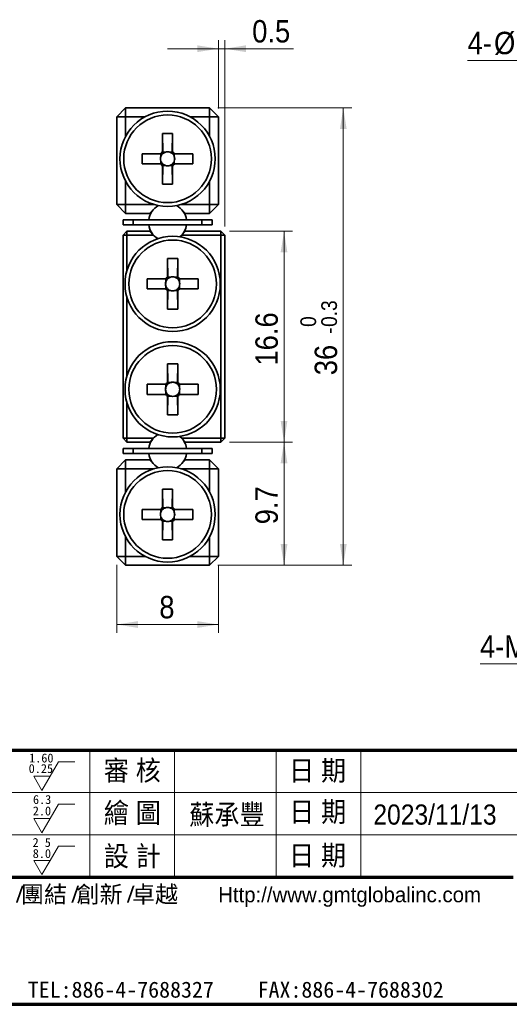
# Model space of a CAD drawing. Header units: millimetres. Extents: x 4 to 194, y 4 to 137.
# Tile 7 of 19: x 85 to 124, y 4 to 81. Entities that reach past the tile are written whole.
import ezdxf

# ---------------------------------------------------------------- set-up
doc = ezdxf.new("R2010")
doc.units = ezdxf.units.MM
doc.header["$LTSCALE"] = 0.666667
doc.styles.add('SLDTEXTSTYLE0', font='GOTHIC.TTF', dxfattribs={"width": 0.913, "bigfont": 'bigfont'})
doc.styles.add('SLDTEXTSTYLE1', font='GOTHIC.TTF', dxfattribs={"width": 0.913})
doc.styles.add('SLDTEXTSTYLE10', font='CENSCBK.TTF')
doc.styles.add('SLDTEXTSTYLE11', font='MSJH.TTC', dxfattribs={"bigfont": 'bigfont'})
doc.styles.add('SLDTEXTSTYLE12', font='MSJH.TTC')
doc.styles.add('SLDTEXTSTYLE13', font='KAIU.TTF')
doc.styles.add('SLDTEXTSTYLE4', font='GOTHICB.TTF', dxfattribs={"width": 0.913, "bigfont": 'bigfont'})
doc.styles.add('SLDTEXTSTYLE7', font='MINGLIU.TTC')
doc.dimstyles.new('SLDDIMSTYLE0', dxfattribs={"dimtxt": 1.763889, "dimasz": 1.666667, "dimexe": 0, "dimexo": 0.0625, "dimgap": 0.440972, "dimtad": 1, "dimrnd": 1e-09, "dimzin": 12, "dimdsep": 46, "dimtxsty": 'SLDTEXTSTYLE1', "dimsah": 1, "dimcen": 0.09, "dimadec": 0, "dimazin": 3, "dimtfac": 1, "dimtofl": 0, "dimtmove": 0, "dimatfit": 3, "dimfxl": 0, "dimfrac": 2, "dimtolj": 1, "dimtzin": 12, "dimarcsym": 0})
doc.dimstyles.new('SLDDIMSTYLE2', dxfattribs={"dimtxt": 1.763889, "dimasz": 1.666667, "dimexe": 0, "dimexo": 0.0625, "dimgap": 0.440972, "dimtad": 0, "dimtih": 1, "dimtoh": 1, "dimdec": 6, "dimrnd": 1e-09, "dimzin": 12, "dimdsep": 46, "dimtxsty": 'SLDTEXTSTYLE1', "dimsah": 1, "dimcen": 0, "dimadec": 0, "dimazin": 3, "dimtfac": 1, "dimtofl": 0, "dimtmove": 0, "dimatfit": 3, "dimfxl": 0, "dimfrac": 2, "dimtolj": 1, "dimtzin": 12, "dimarcsym": 0})
doc.dimstyles.new('SLDDIMSTYLE3', dxfattribs={"dimtxt": 1.763889, "dimasz": 1.666667, "dimexe": 0, "dimexo": 0.0625, "dimgap": 0.440972, "dimtad": 0, "dimtih": 1, "dimtoh": 1, "dimdec": 6, "dimrnd": 1e-09, "dimzin": 12, "dimdsep": 46, "dimtxsty": 'SLDTEXTSTYLE1', "dimsah": 1, "dimcen": 0, "dimadec": 0, "dimazin": 3, "dimtfac": 1, "dimtofl": 0, "dimtmove": 0, "dimatfit": 3, "dimfxl": 0, "dimfrac": 2, "dimtolj": 1, "dimtzin": 12, "dimarcsym": 0})
doc.dimstyles.new('SLDDIMSTYLE4', dxfattribs={"dimtxt": 1.763889, "dimasz": 1.666667, "dimexe": 0, "dimexo": 0.0625, "dimgap": 0.440972, "dimtad": 1, "dimdec": 1, "dimrnd": 1e-09, "dimzin": 12, "dimdsep": 46, "dimtxsty": 'SLDTEXTSTYLE1', "dimsah": 1, "dimcen": 0.09, "dimadec": 0, "dimazin": 3, "dimtol": 1, "dimtm": 0.3, "dimtfac": 1, "dimtdec": 1, "dimtofl": 0, "dimtmove": 0, "dimatfit": 3, "dimfxl": 0, "dimfrac": 2, "dimtolj": 1, "dimarcsym": 0})
doc.dimstyles.new('SLDDIMSTYLE5', dxfattribs={"dimtxt": 1.763889, "dimasz": 1.666667, "dimexe": 0, "dimexo": 0.0625, "dimgap": 0.440972, "dimtad": 1, "dimrnd": 1e-09, "dimdsep": 46, "dimtxsty": 'SLDTEXTSTYLE1', "dimsah": 1, "dimcen": 0.09, "dimadec": 0, "dimazin": 2, "dimtfac": 1, "dimtmove": 0, "dimatfit": 0, "dimfxl": 0, "dimfrac": 2, "dimtolj": 1, "dimtzin": 12, "dimarcsym": 0})

# ---------------------------------------------------------------- blocks, each defined once
blk = doc.blocks.new('SW_NOTE_0_7')
at = {"color": 0, "linetype": 'Continuous', "lineweight": 0, "char_height": 1.3333, "attachment_point": 2}
for s, insert, style in [('熱情', (1.458, 1.498), 'SLDTEXTSTYLE11'), (' / ', (3.684, 1.498), 'SLDTEXTSTYLE12'), ('團結', (5.827, 1.498), 'SLDTEXTSTYLE11'), (' / ', (8.052, 1.498), 'SLDTEXTSTYLE12'), ('創新', (10.195, 1.498), 'SLDTEXTSTYLE11'), (' / ', (12.421, 1.498), 'SLDTEXTSTYLE12'), ('卓越', (14.564, 1.498), 'SLDTEXTSTYLE11')]:
    blk.add_mtext(s, dxfattribs=dict(at, insert=insert, style=style))
blk = doc.blocks.new('_D_7')
at = {"color": 114, "linetype": 'Continuous', "lineweight": 18}
for p, q in [((93.061, 38.348), (93.061, 32.982)), ((101.061, 38.348), (101.061, 32.982)), ((93.061, 33.648), (101.061, 33.648))]:
    blk.add_line(p, q, dxfattribs=at)
for points in [[(93.061, 33.648), (94.728, 33.382), (94.728, 33.915)], [(101.061, 33.648), (99.394, 33.915), (99.394, 33.382)]]:
    blk.add_solid(points, dxfattribs=at)
at = {"color": 114, "linetype": 'Continuous', "lineweight": 18, "insert": (96.409, 35.901), "char_height": 1.764, "attachment_point": 1, "style": 'SLDTEXTSTYLE1'}
blk.add_mtext('8', dxfattribs=at)
blk = doc.blocks.new('_D_8')
at = {"color": 114, "linetype": 'Continuous', "lineweight": 18}
for p, q in [((101.928, 48.015), (106.894, 48.015)), ((106.228, 38.315), (106.228, 48.015)), ((101.028, 38.315), (106.894, 38.315))]:
    blk.add_line(p, q, dxfattribs=at)
for points in [[(106.228, 48.015), (105.961, 46.348), (106.494, 46.348)], [(106.228, 38.315), (106.494, 39.982), (105.961, 39.982)]]:
    blk.add_solid(points, dxfattribs=at)
at = {"color": 114, "linetype": 'Continuous', "lineweight": 18, "insert": (103.974, 41.537), "char_height": 1.7639, "attachment_point": 1, "rotation": 90, "style": 'SLDTEXTSTYLE1'}
blk.add_mtext('9.7', dxfattribs=at)
blk = doc.blocks.new('_D_9')
at = {"color": 114, "linetype": 'Continuous', "lineweight": 18}
for p, q in [((101.928, 64.615), (106.894, 64.615)), ((106.228, 48.015), (106.228, 64.615)), ((101.928, 48.015), (106.894, 48.015))]:
    blk.add_line(p, q, dxfattribs=at)
for points in [[(106.228, 64.615), (105.961, 62.948), (106.494, 62.948)], [(106.228, 48.015), (106.494, 49.682), (105.961, 49.682)]]:
    blk.add_solid(points, dxfattribs=at)
at = {"color": 114, "linetype": 'Continuous', "lineweight": 18, "insert": (103.974, 54.035), "char_height": 1.7639, "attachment_point": 1, "rotation": 90, "style": 'SLDTEXTSTYLE1'}
blk.add_mtext('16.6', dxfattribs=at)
blk = doc.blocks.new('_D_10')
at = {"color": 114, "linetype": 'Continuous', "lineweight": 18}
for p, q in [((101.028, 74.315), (111.561, 74.315)), ((110.894, 38.315), (110.894, 74.315)), ((101.028, 38.315), (111.561, 38.315))]:
    blk.add_line(p, q, dxfattribs=at)
for points in [[(110.894, 74.315), (110.628, 72.648), (111.161, 72.648)], [(110.894, 38.315), (111.161, 39.982), (110.628, 39.982)]]:
    blk.add_solid(points, dxfattribs=at)
at = {"color": 114, "linetype": 'Continuous', "lineweight": 18, "attachment_point": 1, "rotation": 90, "style": 'SLDTEXTSTYLE1'}
for s, insert, char_height in [('0.3', (109.161, 57.077), 1.2347), ('0', (107.515, 57.077), 1.235), ('-', (109.161, 56.53), 1.235), ('36', (108.641, 53.274), 1.7639)]:
    blk.add_mtext(s, dxfattribs=dict(at, insert=insert, char_height=char_height))
blk = doc.blocks.new('_D_11')
at = {"color": 114, "linetype": 'Continuous', "lineweight": 18}
for p, q in [((101.061, 74.282), (101.061, 79.648)), ((101.561, 64.982), (101.561, 79.648)), ((101.061, 78.982), (97.061, 78.982)), ((101.061, 78.982), (101.561, 78.982)), ((101.561, 78.982), (106.98, 78.982))]:
    blk.add_line(p, q, dxfattribs=at)
for points in [[(101.061, 78.982), (99.394, 79.248), (99.394, 78.715)], [(101.561, 78.982), (103.228, 78.715), (103.228, 79.248)]]:
    blk.add_solid(points, dxfattribs=at)
at = {"color": 114, "linetype": 'Continuous', "lineweight": 18, "insert": (103.723, 81.235), "char_height": 1.7639, "attachment_point": 1, "style": 'SLDTEXTSTYLE1'}
blk.add_mtext('0.5', dxfattribs=at)
blk = doc.blocks.new('_D_18')
at = {"color": 114, "linetype": 'Continuous', "lineweight": 18}
for p, q in [((133.129, 78.061), (120.677, 78.061)), ((138.254, 72.936), (133.129, 78.061))]:
    blk.add_line(p, q, dxfattribs=at)
blk.add_solid([(138.254, 72.936), (137.264, 74.303), (136.887, 73.926)], dxfattribs=at)
at = {"color": 114, "linetype": 'Continuous', "lineweight": 18, "char_height": 1.7639, "attachment_point": 1, "style": 'SLDTEXTSTYLE1'}
for s, insert in [('4-', (120.677, 80.314)), ('%%c', (122.761, 80.314)), ('6*3.1L', (125.424, 80.314))]:
    blk.add_mtext(s, dxfattribs=dict(at, insert=insert))
blk = doc.blocks.new('_D_19')
at = {"color": 114, "linetype": 'Continuous', "lineweight": 18}
for p, q in [((139.948, 40.221), (137.358, 30.553)), ((137.358, 30.553), (121.659, 30.553))]:
    blk.add_line(p, q, dxfattribs=at)
blk.add_solid([(139.948, 40.221), (139.259, 38.68), (139.774, 38.542)], dxfattribs=at)
at = {"color": 114, "linetype": 'Continuous', "lineweight": 18, "insert": (121.659, 32.806), "char_height": 1.7639, "attachment_point": 1, "style": 'SLDTEXTSTYLE0'}
blk.add_mtext('4-M4x0.7貫穿', dxfattribs=at)

msp = doc.modelspace()

# ---------------------------------------------------------------- linework, layer by layer
at = {"color": 7, "linetype": 'Continuous', "lineweight": 35}
for p, q in [((93.7609072, 74.3149444), (93.0609065, 73.6149456)), ((93.7609072, 73.6149456), (93.7609072, 74.3149444)), ((93.7609072, 74.3149444), (100.3609069, 74.3149444)), ((100.3609069, 73.6149456), (100.3609069, 74.3149444)), ((101.0609069, 73.6149456), (100.3609069, 74.3149444)), ((93.7609072, 73.6149456), (93.0609065, 73.6149456)), ((93.0609065, 66.7149452), (93.0609065, 73.6149456)), ((95.2797555, 73.6149456), (93.7609072, 73.6149456)), ((93.7609072, 73.6149456), (93.7609072, 72.0960963)), ((100.3609069, 73.6149456), (98.8420583, 73.6149456)), ((100.3609069, 72.0960963), (100.3609069, 73.6149456)), ((100.3609069, 73.6149456), (101.0609069, 73.6149456)), ((101.0609069, 73.6149456), (101.0609069, 66.7149452)), ((97.4609069, 72.3149459), (96.6609069, 72.3149459)), ((96.6609069, 70.8628399), (96.6609069, 72.3149459)), ((96.6609069, 72.3149459), (96.6909071, 70.8424271)), ((97.4609069, 72.3149459), (97.4309072, 70.8424271)), ((97.4609069, 72.3149459), (97.4609069, 70.8628399)), ((95.0609068, 70.7149449), (96.5130124, 70.7149449)), ((95.0609068, 70.7149449), (95.0609068, 69.9149453)), ((95.0609068, 70.7149449), (96.5334247, 70.6849451)), ((96.5334247, 70.6849451), (96.6458935, 70.6849451)), ((96.5334247, 70.6849451), (96.5334247, 70.4907253)), ((96.885127, 70.8424271), (96.6909071, 70.8424271)), ((96.6909071, 70.7299588), (96.6909071, 70.8424271)), ((97.4309072, 70.8424271), (97.2366868, 70.8424271)), ((97.4309072, 70.8424271), (97.4309072, 70.7299588)), ((97.4759203, 70.6849451), (97.5883892, 70.6849451)), ((99.060907, 70.7149449), (97.5883892, 70.6849451)), ((97.5883892, 70.4907253), (97.5883892, 70.6849451)), ((97.6088014, 70.7149449), (99.060907, 70.7149449)), ((99.060907, 69.9149453), (99.060907, 70.7149449)), ((95.0609068, 69.9149453), (96.5334247, 69.9449451)), ((96.5130124, 69.9149453), (95.0609068, 69.9149453)), ((96.5334247, 70.139165), (96.5334247, 69.9449451)), ((96.6458935, 69.9449451), (96.5334247, 69.9449451)), ((96.6609069, 68.3149453), (96.6909071, 69.7874631)), ((96.6609069, 68.3149453), (96.6609069, 69.7670504)), ((96.6909071, 69.7874631), (96.6909071, 69.8999315)), ((96.6909071, 69.7874631), (96.885127, 69.7874631)), ((97.2366868, 69.7874631), (97.4309072, 69.7874631)), ((97.4309072, 69.8999315), (97.4309072, 69.7874631)), ((97.4609069, 68.3149453), (97.4309072, 69.7874631)), ((97.4609069, 69.7670504), (97.4609069, 68.3149453)), ((97.5883892, 69.9449451), (97.4759203, 69.9449451)), ((97.5883892, 69.9449451), (97.5883892, 70.139165)), ((99.060907, 69.9149453), (97.5883892, 69.9449451)), ((99.060907, 69.9149453), (97.6088014, 69.9149453)), ((93.7609072, 68.533794), (93.7609072, 66.7149452)), ((96.6609069, 68.3149453), (97.4609069, 68.3149453)), ((100.3609069, 66.7149452), (100.3609069, 68.533794)), ((93.0609065, 66.7149452), (93.7609072, 66.7149452)), ((93.0609065, 66.7149452), (93.7609072, 66.0149454)), ((93.7609072, 66.7149452), (96.0109071, 66.7149452)), ((93.7609072, 66.0149454), (93.7609072, 66.7149452)), ((98.110907, 66.7149452), (100.3609069, 66.7149452)), ((100.3609069, 66.7149452), (101.0609069, 66.7149452)), ((100.3609069, 66.0149454), (101.0609069, 66.7149452)), ((100.3609069, 66.7149452), (100.3609069, 66.0149454)), ((95.6394071, 66.0149454), (93.7609072, 66.0149454)), ((96.2730939, 66.6486322), (95.6394071, 66.0149454)), ((98.4824069, 66.0149454), (97.8487199, 66.6486322)), ((100.3609069, 66.0149454), (98.4824069, 66.0149454)), ((93.5609066, 65.1149451), (93.5609066, 65.5149454)), ((93.5609066, 65.5149454), (94.3609071, 65.5149454)), ((94.3609071, 65.5149454), (94.3609071, 65.1149451)), ((94.3609071, 65.5149454), (99.760907, 65.5149454)), ((99.760907, 65.1149451), (99.760907, 65.5149454)), ((99.760907, 65.5149454), (100.5609069, 65.5149454)), ((100.5609069, 65.5149454), (100.5609069, 65.1149451)), ((94.3609071, 65.1149451), (93.5609066, 65.1149451)), ((93.5609066, 64.3149455), (93.860907, 64.614945)), ((93.860907, 64.614945), (95.6394071, 64.614945)), ((93.860907, 64.3149455), (93.860907, 64.614945)), ((94.3609071, 65.1149451), (99.760907, 65.1149451)), ((95.6394071, 64.614945), (95.9394071, 64.3149455)), ((98.1824069, 64.3149455), (98.4824069, 64.614945)), ((98.4824069, 64.614945), (101.2609069, 64.614945)), ((100.5609069, 65.1149451), (99.760907, 65.1149451)), ((101.2609069, 64.614945), (101.2609069, 64.3149455)), ((101.2609069, 64.614945), (101.5609069, 64.3149455)), ((93.5609066, 48.3149448), (93.5609066, 64.3149455)), ((93.860907, 64.3149455), (93.5609066, 64.3149455)), ((93.860907, 64.3149455), (93.860907, 61.5149452)), ((95.9394071, 64.3149455), (93.860907, 64.3149455)), ((95.9394071, 64.3149455), (96.2427691, 64.011583)), ((98.0377716, 64.1703102), (98.1824069, 64.3149455)), ((101.2609069, 64.3149455), (98.1824069, 64.3149455)), ((101.2609069, 48.3149448), (101.2609069, 64.3149455)), ((101.5609069, 64.3149455), (101.2609069, 64.3149455)), ((101.5609069, 64.3149455), (101.5609069, 48.3149448)), ((97.8609069, 62.464945), (97.0609071, 62.464945)), ((97.0609071, 61.0128398), (97.0609071, 62.464945)), ((97.0609071, 62.464945), (97.0909069, 60.9924276)), ((97.8609069, 62.464945), (97.8309069, 60.9924276)), ((97.8609069, 62.464945), (97.8609069, 61.0128398)), ((95.4609071, 60.8649453), (96.9130122, 60.8649453)), ((95.4609071, 60.8649453), (95.4609071, 60.0649451)), ((95.4609071, 60.8649453), (96.9334249, 60.8349451)), ((96.9334249, 60.8349451), (96.9334249, 60.6407248)), ((96.9334249, 60.8349451), (97.0458938, 60.8349451)), ((97.2851272, 60.9924276), (97.0909069, 60.9924276)), ((97.0909069, 60.8799583), (97.0909069, 60.9924276)), ((97.8309069, 60.9924276), (97.6366866, 60.9924276)), ((97.8309069, 60.9924276), (97.8309069, 60.8799583)), ((97.8759201, 60.8349451), (97.9883892, 60.8349451)), ((99.460907, 60.8649453), (97.9883892, 60.8349451)), ((97.9883892, 60.6407248), (97.9883892, 60.8349451)), ((98.0088014, 60.8649453), (99.460907, 60.8649453)), ((99.460907, 60.0649451), (99.460907, 60.8649453)), ((95.4609071, 60.0649451), (96.9334249, 60.0949451)), ((96.9130122, 60.0649451), (95.4609071, 60.0649451)), ((96.9334249, 60.2891654), (96.9334249, 60.0949451)), ((97.0458938, 60.0949451), (96.9334249, 60.0949451)), ((97.0609071, 58.4649452), (97.0909069, 59.9374628)), ((97.0609071, 58.4649452), (97.0609071, 59.9170506)), ((97.0909069, 59.9374628), (97.0909069, 60.0499319)), ((97.0909069, 59.9374628), (97.2851272, 59.9374628)), ((97.6366866, 59.9374628), (97.8309069, 59.9374628)), ((97.8309069, 60.0499319), (97.8309069, 59.9374628)), ((97.8609069, 58.4649452), (97.8309069, 59.9374628)), ((97.8609069, 59.9170506), (97.8609069, 58.4649452)), ((97.9883892, 60.0949451), (97.8759201, 60.0949451)), ((97.9883892, 60.0949451), (97.9883892, 60.2891654)), ((99.460907, 60.0649451), (97.9883892, 60.0949451)), ((99.460907, 60.0649451), (98.0088014, 60.0649451)), ((93.860907, 59.4149452), (93.860907, 53.2149451)), ((97.0609071, 58.4649452), (97.8609069, 58.4649452)), ((97.8609069, 54.1649451), (97.0609071, 54.1649451)), ((97.0609071, 52.7128397), (97.0609071, 54.1649451)), ((97.0609071, 54.1649451), (97.0909069, 52.6924275)), ((97.8609069, 54.1649451), (97.8309069, 52.6924275)), ((97.8609069, 54.1649451), (97.8609069, 52.7128397)), ((95.4609071, 52.5649452), (96.9130122, 52.5649452)), ((95.4609071, 52.5649452), (95.4609071, 51.764945)), ((95.4609071, 52.5649452), (96.9334249, 52.5349452)), ((96.9334249, 52.5349452), (97.0458938, 52.5349452)), ((96.9334249, 52.5349452), (96.9334249, 52.3407249)), ((96.9334249, 51.9891655), (96.9334249, 51.7949452)), ((97.0909069, 52.5799584), (97.0909069, 52.6924275)), ((97.2851272, 52.6924275), (97.0909069, 52.6924275)), ((97.8309069, 52.6924275), (97.6366866, 52.6924275)), ((97.8309069, 52.6924275), (97.8309069, 52.5799584)), ((97.8759201, 52.5349452), (97.9883892, 52.5349452)), ((99.460907, 52.5649452), (97.9883892, 52.5349452)), ((97.9883892, 52.3407249), (97.9883892, 52.5349452)), ((97.9883892, 51.7949452), (97.9883892, 51.9891655)), ((98.0088014, 52.5649452), (99.460907, 52.5649452)), ((99.460907, 51.764945), (99.460907, 52.5649452)), ((95.4609071, 51.764945), (96.9334249, 51.7949452)), ((96.9130122, 51.764945), (95.4609071, 51.764945)), ((97.0458938, 51.7949452), (96.9334249, 51.7949452)), ((97.0609071, 50.1649454), (97.0909069, 51.6374627)), ((97.0609071, 50.1649454), (97.0609071, 51.6170505)), ((97.0909069, 51.6374627), (97.0909069, 51.749932)), ((97.0909069, 51.6374627), (97.2851272, 51.6374627)), ((97.6366866, 51.6374627), (97.8309069, 51.6374627)), ((97.8309069, 51.749932), (97.8309069, 51.6374627)), ((97.8609069, 50.1649454), (97.8309069, 51.6374627)), ((97.8609069, 51.6170505), (97.8609069, 50.1649454)), ((97.9883892, 51.7949452), (97.8759201, 51.7949452)), ((99.460907, 51.764945), (97.9883892, 51.7949452)), ((99.460907, 51.764945), (98.0088014, 51.764945)), ((93.860907, 51.1149451), (93.860907, 48.3149448)), ((97.0609071, 50.1649454), (97.8609069, 50.1649454)), ((93.860907, 48.3149448), (93.5609066, 48.3149448)), ((93.860907, 48.0149453), (93.5609066, 48.3149448)), ((93.860907, 48.3149448), (95.9394071, 48.3149448)), ((93.860907, 48.0149453), (93.860907, 48.3149448)), ((95.9394071, 48.3149448), (95.6394071, 48.0149453)), ((95.9394071, 48.3149448), (96.2427691, 48.6183073)), ((98.0377716, 48.4595801), (98.1824069, 48.3149448)), ((98.1824069, 48.3149448), (101.2609069, 48.3149448)), ((98.4824069, 48.0149453), (98.1824069, 48.3149448)), ((101.5609069, 48.3149448), (101.2609069, 48.3149448)), ((101.5609069, 48.3149448), (101.2609069, 48.0149453)), ((101.2609069, 48.3149448), (101.2609069, 48.0149453)), ((93.5609066, 47.114945), (93.5609066, 47.5149452)), ((93.5609066, 47.5149452), (94.3609071, 47.5149452)), ((95.6394071, 48.0149453), (93.860907, 48.0149453)), ((94.3609071, 47.5149452), (94.3609071, 47.114945)), ((99.760907, 47.5149452), (94.3609071, 47.5149452)), ((101.2609069, 48.0149453), (98.4824069, 48.0149453)), ((99.760907, 47.114945), (99.760907, 47.5149452)), ((99.760907, 47.5149452), (100.5609069, 47.5149452)), ((100.5609069, 47.5149452), (100.5609069, 47.114945)), ((93.0609065, 45.9149451), (93.7609072, 46.6149449)), ((94.3609071, 47.114945), (93.5609066, 47.114945)), ((93.7609072, 45.9149451), (93.7609072, 46.6149449)), ((93.7609072, 46.6149449), (95.6394071, 46.6149449)), ((99.760907, 47.114945), (94.3609071, 47.114945)), ((95.6394071, 46.6149449), (96.2730939, 45.9812581)), ((97.8487199, 45.9812581), (98.4824069, 46.6149449)), ((98.4824069, 46.6149449), (100.3609069, 46.6149449)), ((100.5609069, 47.114945), (99.760907, 47.114945)), ((100.3609069, 46.6149449), (100.3609069, 45.9149451)), ((100.3609069, 46.6149449), (101.0609069, 45.9149451)), ((93.0609065, 39.0149447), (93.0609065, 45.9149451)), ((93.0609065, 45.9149451), (93.7609072, 45.9149451)), ((93.7609072, 45.9149451), (93.7609072, 44.0960964)), ((96.0109071, 45.9149451), (93.7609072, 45.9149451)), ((100.3609069, 45.9149451), (98.110907, 45.9149451)), ((101.0609069, 45.9149451), (100.3609069, 45.9149451)), ((100.3609069, 44.0960964), (100.3609069, 45.9149451)), ((101.0609069, 45.9149451), (101.0609069, 39.0149447)), ((97.4609069, 44.3149451), (96.6609069, 44.3149451)), ((96.6609069, 42.8628399), (96.6609069, 44.3149451)), ((96.6609069, 44.3149451), (96.6909071, 42.8424272)), ((97.4609069, 44.3149451), (97.4309072, 42.8424272)), ((97.4609069, 44.3149451), (97.4609069, 42.8628399)), ((95.0609068, 42.714945), (96.5130124, 42.714945)), ((95.0609068, 42.714945), (95.0609068, 41.9149454)), ((95.0609068, 42.714945), (96.5334247, 42.6849452)), ((96.5334247, 42.6849452), (96.6458935, 42.6849452)), ((96.5334247, 42.6849452), (96.5334247, 42.4907253)), ((96.885127, 42.8424272), (96.6909071, 42.8424272)), ((96.6909071, 42.7299588), (96.6909071, 42.8424272)), ((97.4309072, 42.8424272), (97.2366868, 42.8424272)), ((97.4309072, 42.8424272), (97.4309072, 42.7299588)), ((97.4759203, 42.6849452), (97.5883892, 42.6849452)), ((99.060907, 42.714945), (97.5883892, 42.6849452)), ((97.5883892, 42.4907253), (97.5883892, 42.6849452)), ((97.6088014, 42.714945), (99.060907, 42.714945)), ((99.060907, 41.9149454), (99.060907, 42.714945)), ((95.0609068, 41.9149454), (96.5334247, 41.9449452)), ((96.5130124, 41.9149454), (95.0609068, 41.9149454)), ((96.5334247, 42.139165), (96.5334247, 41.9449452)), ((96.6458935, 41.9449452), (96.5334247, 41.9449452)), ((96.6909071, 41.7874632), (96.6909071, 41.8999316)), ((97.4309072, 41.8999316), (97.4309072, 41.7874632)), ((97.5883892, 41.9449452), (97.4759203, 41.9449452)), ((97.5883892, 41.9449452), (97.5883892, 42.139165)), ((99.060907, 41.9149454), (97.5883892, 41.9449452)), ((99.060907, 41.9149454), (97.6088014, 41.9149454)), ((96.6609069, 40.3149444), (96.6909071, 41.7874632)), ((96.6609069, 40.3149444), (96.6609069, 41.7670504)), ((96.6909071, 41.7874632), (96.885127, 41.7874632)), ((97.2366868, 41.7874632), (97.4309072, 41.7874632)), ((97.4609069, 40.3149444), (97.4309072, 41.7874632)), ((97.4609069, 41.7670504), (97.4609069, 40.3149444)), ((93.7609072, 40.533794), (93.7609072, 39.0149447)), ((96.6609069, 40.3149444), (97.4609069, 40.3149444)), ((100.3609069, 39.0149447), (100.3609069, 40.533794)), ((93.7609072, 38.3149459), (93.0609065, 39.0149447)), ((93.7609072, 39.0149447), (93.0609065, 39.0149447)), ((93.7609072, 38.3149459), (93.7609072, 39.0149447)), ((93.7609072, 39.0149447), (95.2797555, 39.0149447)), ((98.8420583, 39.0149447), (100.3609069, 39.0149447)), ((100.3609069, 38.3149459), (100.3609069, 39.0149447)), ((101.0609069, 39.0149447), (100.3609069, 39.0149447)), ((101.0609069, 39.0149447), (100.3609069, 38.3149459)), ((100.3609069, 38.3149459), (93.7609072, 38.3149459))]:
    msp.add_line(p, q, dxfattribs=at)
at = {"color": 5, "linetype": 'Continuous', "lineweight": 70}
for p, q in [((54.279058, 23.7481622), (193.9457246, 23.7481622)), ((77.6123913, 13.7481622), (124.279058, 13.7481622)), ((4.3513319, 3.7481622), (193.9457246, 3.7481622))]:
    msp.add_line(p, q, dxfattribs=at)
at = {"color": 1, "linetype": 'Continuous', "lineweight": 18}
for p, q in [((90.9457246, 23.7481622), (90.9457246, 13.7481622)), ((97.6123913, 13.7481622), (97.6123913, 23.7481622)), ((105.6123913, 13.7481622), (105.6123913, 23.7481622)), ((112.279058, 13.7481622), (112.279058, 23.7481622)), ((54.279058, 20.4148288), (158.779058, 20.4148288)), ((54.279058, 17.0814955), (193.9457246, 17.0814955))]:
    msp.add_line(p, q, dxfattribs=at)
at = {"color": 150, "linetype": 'Continuous', "lineweight": 18}
for p, q in [((87.8191324, 21.7085668), (88.4656168, 22.8283108)), ((89.7585858, 22.8283108), (88.4656168, 22.8283108)), ((87.8191324, 21.7085668), (86.5261634, 21.7085668)), ((86.5261634, 21.7085668), (87.1726479, 20.5888228)), ((87.1726479, 20.5888228), (87.8191324, 21.7085668)), ((87.8191324, 18.3786211), (88.4656168, 19.4983651)), ((89.7585858, 19.4983651), (88.4656168, 19.4983651)), ((87.8191324, 18.3786211), (86.5261634, 18.3786211)), ((86.5261634, 18.3786211), (87.1726479, 17.2588771)), ((87.1726479, 17.2588771), (87.8191324, 18.3786211)), ((87.8191324, 15.0753598), (88.4656168, 16.1951038)), ((89.7585858, 16.1951038), (88.4656168, 16.1951038)), ((86.5261634, 15.0753598), (87.1726479, 13.9556158)), ((87.8191324, 15.0753598), (86.5261634, 15.0753598)), ((87.1726479, 13.9556158), (87.8191324, 15.0753598))]:
    msp.add_line(p, q, dxfattribs=at)
at = {"color": 7, "linetype": 'Continuous', "lineweight": 35}
for centre, radius in [((97.0609069, 70.3149452), 3.75), ((97.0609069, 70.3149452), 3.45), ((97.4609069, 60.4649452), 3.75), ((97.4609069, 60.4649452), 3.45), ((97.4609069, 52.1649452), 3.75), ((97.4609069, 52.1649452), 3.45), ((97.0609069, 42.3149452), 3.75), ((97.0609069, 42.3149452), 3.45)]:
    msp.add_circle(centre, radius, dxfattribs=at)
for centre, radius, start, end in [((97.0609069, 70.3149452), 0.6783719, 126.131965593, 143.868034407), ((97.0609069, 70.3149452), 0.556, 138.281789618, 161.569712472), ((97.0609069, 70.3149452), 0.556, 131.718210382, 138.281789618), ((97.0609069, 70.3149452), 0.556, 108.430287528, 131.718210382), ((97.0609069, 70.3149452), 0.556, 71.569712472, 108.430287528), ((97.0609069, 70.3149452), 0.556, 48.281789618, 71.569712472), ((97.0609069, 70.3149452), 0.556, 41.718210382, 48.281789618), ((97.0609069, 70.3149452), 0.6783719, 36.131965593, 53.868034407), ((97.0609069, 70.3149452), 0.556, 18.430287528, 41.718210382), ((97.0609069, 70.3149452), 0.556, 161.569712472, 198.430287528), ((97.0609069, 70.3149452), 0.6783719, 216.131965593, 233.868034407), ((97.0609069, 70.3149452), 0.556, 198.430287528, 221.718210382), ((97.0609069, 70.3149452), 0.556, 221.718210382, 228.281789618), ((97.0609069, 70.3149452), 0.556, 228.281789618, 251.569712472), ((97.0609069, 70.3149452), 0.556, 251.569712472, 288.430287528), ((97.0609069, 70.3149452), 0.556, 288.430287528, 311.718210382), ((97.0609069, 70.3149452), 0.556, 311.718210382, 318.281789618), ((97.0609069, 70.3149452), 0.6783719, 306.131965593, 323.868034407), ((97.0609069, 70.3149452), 0.556, 318.281789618, 341.569712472), ((97.0609069, 70.3149452), 0.556, 341.569712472, 18.430287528), ((97.0609069, 65.3149452), 1.5, 118.457998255, 172.337744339), ((97.0609069, 65.3149452), 1.5, 7.662255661, 61.542001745), ((97.0609069, 65.3149452), 1.5, 187.662255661, 239.109470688), ((97.0609069, 65.3149452), 1.5, 310.32003835, 352.337744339), ((97.4609069, 60.4649452), 0.556, 161.569712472, 198.430287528), ((97.4609069, 60.4649452), 0.6783719, 126.131965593, 143.868034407), ((97.4609069, 60.4649452), 0.556, 138.281789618, 161.569712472), ((97.4609069, 60.4649452), 0.556, 131.718210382, 138.281789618), ((97.4609069, 60.4649452), 0.556, 108.430287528, 131.718210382), ((97.4609069, 60.4649452), 0.556, 71.569712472, 108.430287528), ((97.4609069, 60.4649452), 0.556, 48.281789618, 71.569712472), ((97.4609069, 60.4649452), 0.556, 41.718210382, 48.281789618), ((97.4609069, 60.4649452), 0.6783719, 36.131965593, 53.868034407), ((97.4609069, 60.4649452), 0.556, 18.430287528, 41.718210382), ((97.4609069, 60.4649452), 0.556, 341.569712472, 18.430287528), ((97.4609069, 60.4649452), 0.6783719, 216.131965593, 233.868034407), ((97.4609069, 60.4649452), 0.556, 198.430287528, 221.718210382), ((97.4609069, 60.4649452), 0.556, 221.718210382, 228.281789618), ((97.4609069, 60.4649452), 0.556, 228.281789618, 251.569712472), ((97.4609069, 60.4649452), 0.556, 251.569712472, 288.430287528), ((97.4609069, 60.4649452), 0.556, 288.430287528, 311.718210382), ((97.4609069, 60.4649452), 0.556, 311.718210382, 318.281789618), ((97.4609069, 60.4649452), 0.6783719, 306.131965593, 323.868034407), ((97.4609069, 60.4649452), 0.556, 318.281789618, 341.569712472), ((97.4609069, 52.1649452), 0.6783719, 126.131965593, 143.868034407), ((97.4609069, 52.1649452), 0.556, 71.569712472, 108.430287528), ((97.4609069, 52.1649452), 0.6783719, 36.131965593, 53.868034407), ((97.4609069, 52.1649452), 0.556, 161.569712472, 198.430287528), ((97.4609069, 52.1649452), 0.556, 138.281789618, 161.569712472), ((97.4609069, 52.1649452), 0.556, 198.430287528, 221.718210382), ((97.4609069, 52.1649452), 0.556, 131.718210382, 138.281789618), ((97.4609069, 52.1649452), 0.556, 108.430287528, 131.718210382), ((97.4609069, 52.1649452), 0.556, 48.281789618, 71.569712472), ((97.4609069, 52.1649452), 0.556, 41.718210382, 48.281789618), ((97.4609069, 52.1649452), 0.556, 18.430287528, 41.718210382), ((97.4609069, 52.1649452), 0.556, 318.281789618, 341.569712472), ((97.4609069, 52.1649452), 0.556, 341.569712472, 18.430287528), ((97.4609069, 52.1649452), 0.6783719, 216.131965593, 233.868034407), ((97.4609069, 52.1649452), 0.556, 221.718210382, 228.281789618), ((97.4609069, 52.1649452), 0.556, 228.281789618, 251.569712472), ((97.4609069, 52.1649452), 0.556, 251.569712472, 288.430287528), ((97.4609069, 52.1649452), 0.556, 288.430287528, 311.718210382), ((97.4609069, 52.1649452), 0.556, 311.718210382, 318.281789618), ((97.4609069, 52.1649452), 0.6783719, 306.131965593, 323.868034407), ((97.0609069, 47.3149452), 1.5, 120.890529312, 172.337744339), ((97.0609069, 47.3149452), 1.5, 7.662255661, 49.67996165), ((97.0609069, 47.3149452), 1.5, 187.662255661, 241.542001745), ((97.0609069, 47.3149452), 1.5, 298.457998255, 352.337744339), ((97.0609069, 42.3149452), 0.6783719, 126.131965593, 143.868034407), ((97.0609069, 42.3149452), 0.556, 138.281789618, 161.569712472), ((97.0609069, 42.3149452), 0.556, 131.718210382, 138.281789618), ((97.0609069, 42.3149452), 0.556, 108.430287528, 131.718210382), ((97.0609069, 42.3149452), 0.556, 71.569712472, 108.430287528), ((97.0609069, 42.3149452), 0.556, 48.281789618, 71.569712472), ((97.0609069, 42.3149452), 0.556, 41.718210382, 48.281789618), ((97.0609069, 42.3149452), 0.6783719, 36.131965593, 53.868034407), ((97.0609069, 42.3149452), 0.556, 18.430287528, 41.718210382), ((97.0609069, 42.3149452), 0.556, 161.569712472, 198.430287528), ((97.0609069, 42.3149452), 0.6783719, 216.131965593, 233.868034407), ((97.0609069, 42.3149452), 0.556, 198.430287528, 221.718210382), ((97.0609069, 42.3149452), 0.556, 221.718210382, 228.281789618), ((97.0609069, 42.3149452), 0.556, 228.281789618, 251.569712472), ((97.0609069, 42.3149452), 0.556, 288.430287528, 311.718210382), ((97.0609069, 42.3149452), 0.556, 311.718210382, 318.281789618), ((97.0609069, 42.3149452), 0.6783719, 306.131965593, 323.868034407), ((97.0609069, 42.3149452), 0.556, 318.281789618, 341.569712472), ((97.0609069, 42.3149452), 0.556, 341.569712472, 18.430287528), ((97.0609069, 42.3149452), 0.556, 251.569712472, 288.430287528)]:
    msp.add_arc(centre, radius, start, end, dxfattribs=at)
for centre, major_axis, start_param, end_param in [((97.0609069, 70.357804), (0, 0.5157259), 5.9341169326, 6.6322536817), ((97.0180481, 70.3149452), (0.5157259, 0), 2.792524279, 3.4906610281), ((97.0609069, 70.2720863), (0, 0.5157259), 2.792524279, 3.4906610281), ((97.1037658, 70.3149452), (0.5157259, 0), 5.9341169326, 6.6322536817), ((97.4180481, 60.4649452), (0.5157259, 0), 2.792524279, 3.4906610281), ((97.4609069, 60.507804), (0, 0.5157259), 5.9341169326, 6.6322536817), ((97.5037658, 60.4649452), (0.5157259, 0), 5.9341169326, 6.6322536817), ((97.4609069, 60.4220863), (0, 0.5157259), 2.792524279, 3.4906610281), ((97.4609069, 52.207804), (0, 0.5157259), 5.9341169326, 6.6322536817), ((97.4180481, 52.1649452), (0.5157259, 0), 2.792524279, 3.4906610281), ((97.5037658, 52.1649452), (0.5157259, 0), 5.9341169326, 6.6322536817), ((97.4609069, 52.1220863), (0, 0.5157259), 2.792524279, 3.4906610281), ((97.0609069, 42.357804), (0, 0.5157259), 5.9341169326, 6.6322536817), ((97.0180481, 42.3149452), (0.5157259, 0), 2.792524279, 3.4906610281), ((97.1037658, 42.3149452), (0.5157259, 0), 5.9341169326, 6.6322536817), ((97.0609069, 42.2720863), (0, 0.5157259), 2.792524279, 3.4906610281)]:
    msp.add_ellipse(centre, major_axis=major_axis, ratio=0.996540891, start_param=start_param, end_param=end_param, dxfattribs=at)
for points, knots in [([(96.6458935, 70.6849451), (96.6191677, 70.6908654), (96.5740284, 70.7008645), (96.5306909, 70.7108653), (96.5130124, 70.7149449)], [0, 0, 0, 0, 0.59207256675, 1, 1, 1, 1]), ([(96.6609069, 70.8628399), (96.6681319, 70.8314455), (96.6781328, 70.7879896), (96.6881318, 70.7425663), (96.6909071, 70.7299588)], [0, 0, 0, 0, 0.7224430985, 1, 1, 1, 1]), ([(97.4309072, 70.7299588), (97.4368271, 70.7566848), (97.4468258, 70.8018246), (97.4568271, 70.8451615), (97.4609069, 70.8628399)], [0, 0, 0, 0, 0.5920725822, 1, 1, 1, 1]), ([(97.6088014, 70.7149449), (97.5774074, 70.7077201), (97.533952, 70.6977195), (97.488528, 70.6877204), (97.4759203, 70.6849451)], [0, 0, 0, 0, 0.7224430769, 1, 1, 1, 1]), ([(96.5130124, 69.9149453), (96.5444064, 69.9221702), (96.5878618, 69.9321708), (96.6332858, 69.9421698), (96.6458935, 69.9449451)], [0, 0, 0, 0, 0.7224430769, 1, 1, 1, 1]), ([(96.6909071, 69.8999315), (96.684987, 69.8732054), (96.6749879, 69.8280656), (96.6649867, 69.7847287), (96.6609069, 69.7670504)], [0, 0, 0, 0, 0.5920725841, 1, 1, 1, 1]), ([(97.4609069, 69.7670504), (97.4536817, 69.7984448), (97.4436806, 69.8419007), (97.4336823, 69.8873239), (97.4309072, 69.8999315)], [0, 0, 0, 0, 0.7224431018, 1, 1, 1, 1]), ([(97.4759203, 69.9449451), (97.5026463, 69.9390249), (97.5477861, 69.9290257), (97.5911231, 69.9190249), (97.6088014, 69.9149453)], [0, 0, 0, 0, 0.5920725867, 1, 1, 1, 1]), ([(97.0458938, 60.8349451), (97.0191678, 60.8408653), (96.9740281, 60.8508643), (96.9306907, 60.8608656), (96.9130122, 60.8649453)], [0, 0, 0, 0, 0.59207257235, 1, 1, 1, 1]), ([(97.0609071, 61.0128398), (97.0681323, 60.9814459), (97.0781334, 60.9379907), (97.0881318, 60.8925662), (97.0909069, 60.8799583)], [0, 0, 0, 0, 0.72244306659, 1, 1, 1, 1]), ([(97.8309069, 60.8799583), (97.836827, 60.9066842), (97.8468259, 60.9518239), (97.8568272, 60.9951613), (97.8609069, 61.0128398)], [0, 0, 0, 0, 0.5920725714, 1, 1, 1, 1]), ([(98.0088014, 60.8649453), (97.9774075, 60.8577199), (97.9339522, 60.8477186), (97.8885279, 60.8377202), (97.8759201, 60.8349451)], [0, 0, 0, 0, 0.72244307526, 1, 1, 1, 1]), ([(96.9130122, 60.0649451), (96.9444064, 60.0721704), (96.9878621, 60.0821716), (97.033286, 60.09217), (97.0458938, 60.0949451)], [0, 0, 0, 0, 0.72244308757, 1, 1, 1, 1]), ([(97.0909069, 60.0499319), (97.0849867, 60.0232059), (97.0749875, 59.9780662), (97.0649867, 59.934729), (97.0609071, 59.9170506)], [0, 0, 0, 0, 0.59207258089, 1, 1, 1, 1]), ([(97.8609069, 59.9170506), (97.8536818, 59.9484446), (97.8436808, 59.9918998), (97.8336822, 60.0373241), (97.8309069, 60.0499319)], [0, 0, 0, 0, 0.7224430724, 1, 1, 1, 1]), ([(97.8759201, 60.0949451), (97.9026461, 60.089025), (97.9477858, 60.0790261), (97.991123, 60.0690249), (98.0088014, 60.0649451)], [0, 0, 0, 0, 0.5920725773, 1, 1, 1, 1]), ([(97.0609071, 52.7128397), (97.0681323, 52.6814458), (97.0781334, 52.6379905), (97.0881318, 52.5925662), (97.0909069, 52.5799584)], [0, 0, 0, 0, 0.722443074, 1, 1, 1, 1]), ([(97.8309069, 52.5799584), (97.836827, 52.6066844), (97.8468259, 52.6518241), (97.8568272, 52.6951613), (97.8609069, 52.7128397)], [0, 0, 0, 0, 0.5920725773, 1, 1, 1, 1]), ([(97.0458938, 52.5349452), (97.0191678, 52.5408653), (96.9740281, 52.5508642), (96.9306907, 52.5608654), (96.9130122, 52.5649452)], [0, 0, 0, 0, 0.5920725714, 1, 1, 1, 1]), ([(98.0088014, 52.5649452), (97.9774075, 52.5577199), (97.9339522, 52.5477187), (97.8885279, 52.5377204), (97.8759201, 52.5349452)], [0, 0, 0, 0, 0.7224430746, 1, 1, 1, 1]), ([(96.9130122, 51.764945), (96.9444064, 51.7721704), (96.9878621, 51.7821717), (97.033286, 51.7921701), (97.0458938, 51.7949452)], [0, 0, 0, 0, 0.7224430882, 1, 1, 1, 1]), ([(97.0909069, 51.749932), (97.0849867, 51.7232061), (97.0749875, 51.6780664), (97.0649867, 51.634729), (97.0609071, 51.6170505)], [0, 0, 0, 0, 0.592072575, 1, 1, 1, 1]), ([(97.8609069, 51.6170505), (97.8536818, 51.6484444), (97.8436808, 51.6918996), (97.8336822, 51.7373241), (97.8309069, 51.749932)], [0, 0, 0, 0, 0.722443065, 1, 1, 1, 1]), ([(97.8759201, 51.7949452), (97.9026461, 51.789025), (97.9477858, 51.779026), (97.991123, 51.7690247), (98.0088014, 51.764945)], [0, 0, 0, 0, 0.5920725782, 1, 1, 1, 1]), ([(96.6458935, 42.6849452), (96.6191677, 42.6908654), (96.5740284, 42.7008646), (96.5306909, 42.7108654), (96.5130124, 42.714945)], [0, 0, 0, 0, 0.59207256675, 1, 1, 1, 1]), ([(96.6609069, 42.8628399), (96.6681319, 42.8314455), (96.6781328, 42.7879896), (96.6881318, 42.7425664), (96.6909071, 42.7299588)], [0, 0, 0, 0, 0.7224430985, 1, 1, 1, 1]), ([(97.4309072, 42.7299588), (97.4368271, 42.7566849), (97.4468258, 42.8018247), (97.4568271, 42.8451616), (97.4609069, 42.8628399)], [0, 0, 0, 0, 0.5920725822, 1, 1, 1, 1]), ([(97.6088014, 42.714945), (97.5774074, 42.7077201), (97.533952, 42.6977196), (97.488528, 42.6877205), (97.4759203, 42.6849452)], [0, 0, 0, 0, 0.7224430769, 1, 1, 1, 1]), ([(96.5130124, 41.9149454), (96.5444064, 41.9221703), (96.5878618, 41.9321708), (96.6332858, 41.9421699), (96.6458935, 41.9449452)], [0, 0, 0, 0, 0.7224430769, 1, 1, 1, 1]), ([(96.6909071, 41.8999316), (96.684987, 41.8732055), (96.6749879, 41.8280657), (96.6649867, 41.7847288), (96.6609069, 41.7670504)], [0, 0, 0, 0, 0.5920725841, 1, 1, 1, 1]), ([(97.4609069, 41.7670504), (97.4536817, 41.7984448), (97.4436806, 41.8419007), (97.4336823, 41.887324), (97.4309072, 41.8999316)], [0, 0, 0, 0, 0.7224431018, 1, 1, 1, 1]), ([(97.4759203, 41.9449452), (97.5026463, 41.9390249), (97.5477861, 41.9290258), (97.5911231, 41.919025), (97.6088014, 41.9149454)], [0, 0, 0, 0, 0.5920725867, 1, 1, 1, 1])]:
    msp.add_open_spline(points, degree=3, knots=knots, dxfattribs=at)

# ---------------------------------------------------------------- block references
at = {"color": 7, "linetype": 'Continuous', "lineweight": 0}
msp.add_blockref('SW_NOTE_0_7', (81.5066695, 11.5789343), dxfattribs=at)

# ---------------------------------------------------------------- texts
at = {"color": 150, "linetype": 'Continuous', "lineweight": 0, "char_height": 0.70555556, "attachment_point": 2, "style": 'SLDTEXTSTYLE7'}
for s, insert in [('1.60', (87.1201594, 23.4915415)), ('0.25', (87.0870257, 22.6630896)), ('6.3', (87.1849821, 20.2256337)), ('2.0', (87.1703622, 19.3250358)), ('2 5', (87.1535998, 16.8419602)), ('8.0', (87.165397, 15.9716492))]:
    msp.add_mtext(s, dxfattribs=dict(at, insert=insert))
at = {"color": 6, "linetype": 'Continuous', "lineweight": 0, "char_height": 1.5875, "attachment_point": 2, "style": 'SLDTEXTSTYLE4'}
for s, insert in [('審 核', (94.2832436, 22.9532577)), ('日 期', (108.8715919, 22.9471155)), ('繪 圖', (94.2845612, 19.6129001)), ('日 期', (108.8819275, 19.7012598)), ('設 計', (94.2863939, 16.2083068)), ('日 期', (108.8671689, 16.2709239))]:
    msp.add_mtext(s, dxfattribs=dict(at, insert=insert))
at = {"color": 114, "linetype": 'Continuous', "lineweight": 18, "char_height": 1.5875, "attachment_point": 2}
for s, insert, style in [('蘇承豐', (101.7348064, 19.4820936), 'SLDTEXTSTYLE0'), ('2023/11/13', (118.1126116, 19.4820936), 'SLDTEXTSTYLE1')]:
    msp.add_mtext(s, dxfattribs=dict(at, insert=insert, style=style))
at = {"color": 114, "linetype": 'Continuous', "lineweight": 0, "insert": (101.0436749, 12.9816271), "char_height": 1.2, "attachment_point": 1, "style": 'SLDTEXTSTYLE10'}
msp.add_mtext('Http://www.gmtglobalinc.com', dxfattribs=at)
at = {"color": 44, "linetype": 'Continuous', "lineweight": 0, "insert": (86.0550112, 5.5376892), "char_height": 1.266666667, "attachment_point": 1, "style": 'SLDTEXTSTYLE13'}
msp.add_mtext('TEL:886-4-7688327    FAX:886-4-7688302', dxfattribs=at)

# ---------------------------------------------------------------- dimensions: what is measured, and where the dimension line sits
at = {"color": 114, "linetype": 'Continuous', "lineweight": 18}
for base, p1, p2, dimstyle, picture, middle in [((101.5609069, 78.9816118), (101.0609069, 73.6149452), (101.5609069, 64.3149452), 'SLDDIMSTYLE5', '_D_11', (105.3517935, 78.9816118)), ((101.0609069, 33.6482785), (93.0609069, 39.0149452), (101.0609069, 39.0149452), 'SLDDIMSTYLE0', '_D_7', (97.0609069, 33.6482785))]:
    dim = msp.add_linear_dim(base=base, p1=p1, p2=p2, dimstyle=dimstyle, dxfattribs=at)
    dim.commit()
    dim.dimension.update_dxf_attribs({"geometry": picture, "text_midpoint": middle, "dimtype": 160})
dim = msp.add_diameter_dim_2p(p1=(142.4964377, 68.6936248), p2=(138.253797, 72.9362655), text='4-<>*3.1L\\P', dimstyle='SLDDIMSTYLE3', dxfattribs=at)
dim.commit()
dim.dimension.update_dxf_attribs({"geometry": '_D_18', "text_midpoint": (126.3739985, 79.4621713), "dimtype": 163})
for base, p1, p2, dimstyle, picture, middle in [((110.8942403, 74.3149452), (100.3609069, 38.3149452), (100.3609069, 74.3149452), 'SLDDIMSTYLE4', '_D_10', (110.8942403, 56.3149452)), ((106.2275736, 64.6149452), (101.2609069, 48.0149452), (101.2609069, 64.6149452), 'SLDDIMSTYLE0', '_D_9', (106.2275736, 56.3149452)), ((106.2275736, 48.0149452), (100.3609069, 38.3149452), (101.2609069, 48.0149452), 'SLDDIMSTYLE0', '_D_8', (106.2275736, 43.1649452))]:
    dim = msp.add_linear_dim(base=base, p1=p1, p2=p2, angle=90, dimstyle=dimstyle, dxfattribs=at)
    dim.commit()
    dim.dimension.update_dxf_attribs({"geometry": picture, "text_midpoint": middle, "dimtype": 160})
dim = msp.add_diameter_dim_2p(p1=(140.8021687, 43.4087228), p2=(139.9480659, 40.2211675), text='4-M4x0.7貫穿\\P', dimstyle='SLDDIMSTYLE2', override={"dimpost": '<>'}, dxfattribs=at)
dim.commit()
dim.dimension.update_dxf_attribs({"geometry": '_D_19', "text_midpoint": (128.9790616, 31.954482), "dimtype": 163})

doc.saveas('drawing.dxf')
